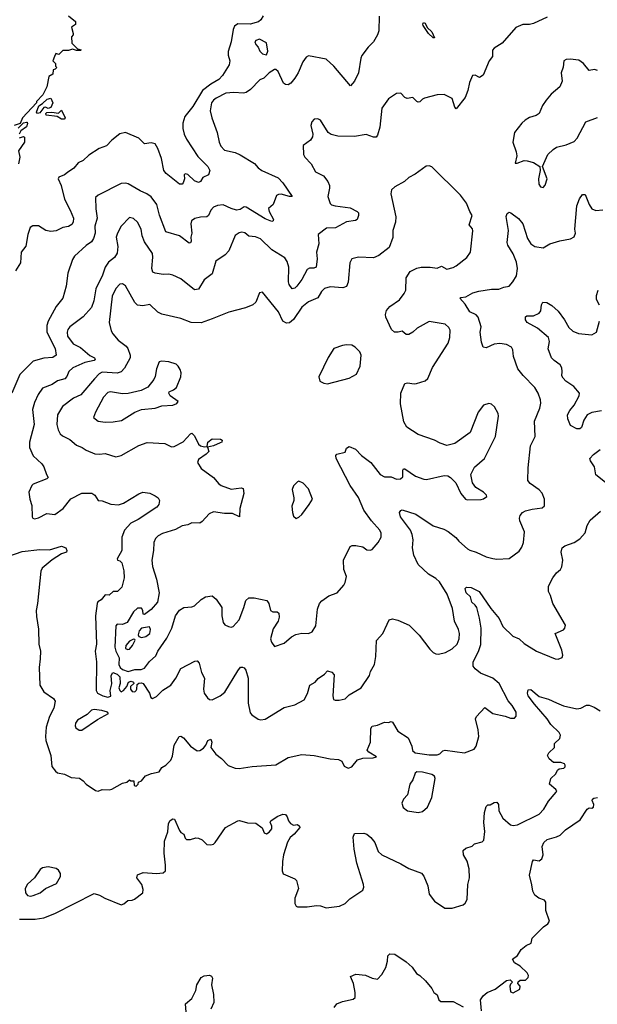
# Model space of a CAD drawing. Extents: x 2133489 to 2292442, y 756223 to 916462.
# Tile 251 of 256: x 2212206 to 2216465, y 852332 to 859587. Entities that reach past the tile are written whole.
import ezdxf

# ---------------------------------------------------------------- set-up
doc = ezdxf.new("R2010")
doc.units = 0

msp = doc.modelspace()

# ---------------------------------------------------------------- linework, layer by layer
at = {"layer": '0CON20XD'}
for points in [[(2214856.1, 859613.9), (2214852.9, 859505), (2214844.4, 859475.6), (2214815.5, 859424.5), (2214775.7, 859384.3), (2214727.7, 859322.3), (2214722, 859305), (2214704.4, 859195.6), (2214674, 859135), (2214645, 859100), (2214521.2, 859245), (2214465, 859296.2), (2214335, 859320), (2214318.3, 859311.7), (2214293, 859277), (2214260, 859195), (2214235, 859156.7), (2214205, 859120), (2214185, 859107.5), (2214165, 859110), (2214150.5, 859120.5), (2214110.8, 859205), (2214095, 859219.2), (2214085, 859219.2), (2214044.6, 859195.4), (2214005, 859156.7), (2213977.5, 859145), (2213907.8, 859072.2), (2213875, 859051.9), (2213855, 859045.6), (2213785, 859051.4), (2213725, 859045.6), (2213655, 859010), (2213634.4, 858995), (2213620.6, 858975), (2213610.6, 858915), (2213622.5, 858865), (2213662.5, 858755), (2213676.2, 858683.8), (2213688.6, 858655), (2213715, 858625.7), (2213795, 858608.1), (2213832.2, 858592.2), (2213937.5, 858527.5), (2213964.2, 858495), (2213992, 858475), (2214111.4, 858421.4), (2214145, 858385.8), (2214216, 858285), (2214195, 858283.5), (2214135, 858300.8), (2214115, 858300), (2214098.7, 858291.3), (2214075, 858226.7), (2214040.8, 858195), (2214044.2, 858175), (2214076.9, 858115), (2214075.5, 858104.5), (2214065, 858100), (2214015, 858118.9), (2213875, 858206.4), (2213862, 858208), (2213831.9, 858188.1), (2213805, 858184.1), (2213764.2, 858195), (2213705, 858223.5), (2213665, 858218.2), (2213635, 858206.2), (2213615, 858182.9), (2213597.5, 858145), (2213585, 858135.5), (2213538.3, 858131.7), (2213497.4, 858122.6), (2213472.7, 858105), (2213467.3, 858082.7), (2213475.5, 858014.5), (2213468.8, 857985), (2213471.2, 857955), (2213465.7, 857944.3), (2213455, 857940.8), (2213385, 857995.3), (2213284, 858025), (2213236.4, 858146.4), (2213216.5, 858225), (2213175, 858282), (2213144.4, 858304.4), (2213095, 858325.8), (2213005, 858378.6), (2212985, 858383.3), (2212955, 858380), (2212783.8, 858295), (2212765, 858276.2), (2212767.3, 858192.7), (2212777.8, 858125), (2212760.9, 858065), (2212762, 858015), (2212751.2, 857975), (2212735, 857949.4), (2212695, 857923.1), (2212610.8, 857845), (2212595, 857820), (2212560, 857720), (2212548.6, 857625), (2212522.9, 857535), (2212475, 857473.3), (2212416.5, 857365), (2212406.4, 857335), (2212406.5, 857285), (2212466.5, 857165), (2212475.7, 857114.3), (2212451.2, 857098.8), (2212385, 857092.2), (2212305, 857072.4), (2212207.6, 856972.4), (2212146.9, 856835)], [(2214001.8, 859615), (2213983.8, 859586.2), (2213967.5, 859572.5), (2213905, 859553.4), (2213815, 859556), (2213789.8, 859540.2), (2213779.2, 859515), (2213764.8, 859425), (2213743.1, 859353.1), (2213742.7, 859325), (2213756.5, 859285), (2213751.4, 859255), (2213700.7, 859175), (2213674.5, 859145.5), (2213615, 859111.7), (2213552.7, 859065), (2213482.3, 858947.7), (2213423.4, 858875), (2213409.1, 858825), (2213408.2, 858785), (2213417.6, 858745), (2213436.2, 858706.2), (2213520.1, 858580.1), (2213594, 858505), (2213606.7, 858475), (2213597.5, 858445), (2213555.7, 858424.3), (2213538.8, 858395), (2213525, 858388), (2213495, 858400), (2213445, 858446.2), (2213425, 858452.5), (2213417.5, 858445), (2213420, 858415), (2213411.2, 858385), (2213403.9, 858376.1), (2213385, 858376), (2213285, 858454.3), (2213267.8, 858475), (2213251.8, 858565), (2213225, 858638.8), (2213205, 858672), (2213175, 858680.8), (2213125, 858672.5), (2213085, 858713.8), (2212985, 858755.6), (2212945, 858747.5), (2212885, 858700.8), (2212845, 858658), (2212792.1, 858637.9), (2212715, 858590), (2212675, 858548.8), (2212636.4, 858533.6), (2212605, 858492.5), (2212557.6, 858462.4), (2212535.6, 858444.4), (2212495, 858426.2), (2212490, 858415), (2212512, 858365), (2212536.4, 858265), (2212578.9, 858185), (2212602.5, 858125), (2212600.8, 858095), (2212590.9, 858079.1), (2212566.5, 858063.5), (2212525, 858055.6), (2212475, 858030.6), (2212435, 858025.7), (2212398.8, 858035), (2212345, 858067.3), (2212301.7, 858068.3), (2212282.7, 858057.3), (2212266, 858005), (2212250.5, 857919.5), (2212216.2, 857875), (2212212.5, 857795), (2212175, 857736.2)], [(2216094.3, 859605.7), (2215995, 859558.8), (2215965, 859551.2), (2215915, 859552.5), (2215865, 859530), (2215763.3, 859415), (2215705, 859377.5), (2215693, 859363), (2215692.5, 859315), (2215667.5, 859285), (2215622.3, 859177.7), (2215595, 859162), (2215565, 859178.8), (2215544.2, 859175.8), (2215521.4, 859125), (2215509.1, 859065), (2215490, 859015), (2215425, 858931.2), (2215415, 858942.5), (2215395.4, 859005.4), (2215335, 859036), (2215285, 859032.5), (2215191.7, 859008.3), (2215175, 859001.2), (2215157, 858983), (2215145, 858980.8), (2215133.3, 858985), (2215105, 859013.8), (2215063.9, 859006.1), (2215045, 859014.2), (2215015, 859046), (2214985, 859044), (2214925, 859003.8), (2214875.7, 858935), (2214860.9, 858795), (2214844.6, 858735.4), (2214835, 858720.8), (2214815, 858720.5), (2214761.1, 858741.1), (2214675, 858726.9), (2214550.9, 858729.1), (2214502.3, 858742.3), (2214480.8, 858755), (2214425, 858846.7), (2214405, 858856.7), (2214376.4, 858853.6), (2214360, 858835), (2214352.3, 858807.7), (2214366.2, 858745), (2214363.8, 858725), (2214349.5, 858700.5), (2214295, 858660), (2214298.6, 858595), (2214309.2, 858575), (2214355.4, 858525.4), (2214387.1, 858467.1), (2214445.6, 858435.6), (2214478, 858395), (2214490, 858365), (2214490, 858345), (2214476.9, 858285), (2214494, 858234), (2214505, 858223.3), (2214532.5, 858215), (2214641.7, 858201.7), (2214695, 858174.2), (2214702.9, 858165), (2214703.5, 858145), (2214693.8, 858116.2), (2214683.1, 858106.9), (2214615, 858098.5), (2214535, 858054.6), (2214467.9, 858052.1), (2214406.2, 858005), (2214411.1, 857935), (2214395.5, 857874.5), (2214398.2, 857825), (2214392.5, 857765), (2214375, 857757.5), (2214343.9, 857756.1), (2214325, 857746.9), (2214285, 857674), (2214250, 857625), (2214235, 857608.8), (2214215, 857603.8), (2214192, 857635), (2214187.5, 857655), (2214190, 857765), (2214179.1, 857805), (2214161.7, 857831.7), (2214065, 857891.5), (2213981.9, 857971.9), (2213945, 857987.1), (2213895, 857991.9), (2213865, 858015.6), (2213845, 858022.5), (2213823.2, 858016.8), (2213795, 857996.2), (2213748, 857885), (2213721.1, 857855), (2213651.9, 857808.1), (2213626.2, 857715), (2213565, 857669.5), (2213525, 857602.2), (2213495, 857596.5), (2213395, 857678.5), (2213334.7, 857704.7), (2213305, 857712.7), (2213265, 857710.4), (2213205, 857718.5), (2213187.9, 857727.9), (2213180.4, 857755), (2213188.3, 857838.3), (2213184.5, 857864.5), (2213125, 857951.2), (2213107.9, 857995), (2213102.3, 858045), (2213075, 858094.3), (2213045, 858123.1), (2213015, 858130), (2212954.1, 858065.9), (2212926.2, 858015), (2212916.9, 857985), (2212929.3, 857915), (2212924.1, 857865.9), (2212905.3, 857834.7), (2212860.1, 857799.9), (2212836.2, 857765), (2212816.2, 857705), (2212768.2, 857605), (2212752.9, 857515), (2212735, 857465.8), (2212675, 857396.7), (2212575.6, 857325), (2212560.9, 857305), (2212555.4, 857285), (2212558.9, 857255), (2212599.3, 857199.3), (2212655, 857172.7), (2212724.2, 857114.2), (2212756.4, 857096.4), (2212762.2, 857085), (2212754, 857075), (2212685, 857061.8), (2212597.5, 857022.5), (2212568.2, 856995), (2212552.8, 856957.2), (2212538.2, 856941.8), (2212485, 856925.4), (2212445, 856900), (2212375, 856871.1), (2212342.9, 856825), (2212315, 856766.2), (2212301.5, 856715), (2212311.8, 856605), (2212278.5, 856475), (2212278.9, 856435), (2212304.6, 856374.6), (2212368.8, 856315), (2212385, 856292.5), (2212402.5, 856235), (2212416.7, 856215), (2212405, 856203.8), (2212305, 856166), (2212296, 856155), (2212273.3, 856105), (2212280, 856055), (2212295, 856007.5), (2212296.7, 855925), (2212302.5, 855915), (2212315, 855910), (2212345, 855916.7), (2212405, 855949.2), (2212465, 855942.2), (2212526.9, 855985), (2212583, 856057), (2212665, 856099.4), (2212738.3, 856098.3), (2212760, 856085), (2212784.1, 856044.1), (2212815, 856041.2), (2212877.3, 856017.3), (2212935, 856013.1), (2212972.5, 856025), (2213085, 856094.4), (2213115, 856106.9), (2213165, 856099.2), (2213205, 856079.2), (2213225.8, 856065), (2213235.8, 856044.2), (2213232.9, 856015), (2213217.1, 855995), (2213079.5, 855905), (2213025, 855878.2), (2212979.1, 855825), (2212959.2, 855775), (2212958.5, 855675), (2212924.5, 855615.5), (2212927.5, 855605), (2212945, 855599.4), (2212958.8, 855585), (2212974.4, 855525.6), (2212975.4, 855475.4), (2212960, 855405), (2212926.7, 855375), (2212895, 855373.3), (2212865, 855346), (2212835, 855350), (2212807.7, 855312.3), (2212782.3, 855297.7), (2212776.2, 855285), (2212766.1, 855195), (2212771.1, 854985), (2212763.1, 854935), (2212771.5, 854855), (2212770.5, 854645), (2212780, 854625), (2212820, 854605), (2212855, 854595.5), (2212877.8, 854602.2), (2212872.7, 854645), (2212885.6, 854694.4), (2212881.1, 854755), (2212893.2, 854776.8), (2212923.6, 854765), (2212943.5, 854745), (2212945.7, 854695), (2212936.7, 854665), (2212944, 854644), (2212955, 854635.7), (2212972.5, 854645), (2212997.1, 854672.9), (2213008.8, 854705), (2213027.3, 854712.7), (2213045.5, 854705.5), (2213047.5, 854695), (2213023.3, 854675), (2213024, 854655), (2213035, 854638), (2213055, 854635.8), (2213065, 854644.2), (2213070.6, 854655), (2213071.2, 854688.8), (2213085, 854698.8), (2213105, 854701.2), (2213115.7, 854695.7), (2213162, 854625), (2213172.5, 854592.5), (2213185, 854586.7), (2213215, 854601.4), (2213261.7, 854648.3), (2213320, 854685), (2213356.4, 854735), (2213395, 854805.7), (2213498.3, 854861.7), (2213515, 854862), (2213528.6, 854845), (2213546.2, 854776.2), (2213567.8, 854735), (2213561.1, 854655), (2213565.7, 854625), (2213589.7, 854589.7), (2213605, 854578.8), (2213625, 854576), (2213685, 854604.4), (2213718.3, 854631.7), (2213815, 854790), (2213835, 854815.8), (2213847.7, 854817.7), (2213861.2, 854811.2), (2213872.5, 854795), (2213891.4, 854735), (2213890.5, 854550.5), (2213905, 854480), (2213917.5, 854465), (2213965, 854432.5), (2213985, 854427.5), (2214015, 854433.8), (2214155, 854518.8), (2214235, 854540), (2214303.3, 854575), (2214327.6, 854622.4), (2214344.4, 854685), (2214383.3, 854706.7), (2214406.5, 854733.5), (2214454, 854765), (2214475, 854790), (2214508.6, 854778.6), (2214525, 854760), (2214514.2, 854604.2), (2214519.5, 854579.5), (2214532.7, 854572.7), (2214562.7, 854572.7), (2214605, 854584), (2214635, 854612), (2214723.3, 854665), (2214784.2, 854755), (2214793.1, 854785), (2214822.9, 854837.1), (2214832.5, 854895), (2214836.1, 855013.9), (2214883.8, 855065), (2214915.6, 855134.4)], [(2212566.7, 859615), (2212616.7, 859575), (2212617, 859553), (2212588.3, 859531.7), (2212600, 859485), (2212600, 859475), (2212588.3, 859461.7), (2212590, 859415), (2212631.7, 859371.7), (2212660, 859365), (2212655, 859360), (2212625, 859360), (2212595, 859370), (2212565, 859360), (2212525, 859360), (2212495, 859330), (2212471.7, 859338.3), (2212462.5, 859315)], [(2215265, 859452.5), (2215255, 859453.8), (2215220, 859485), (2215180, 859545), (2215177.5, 859555), (2215183.8, 859566.2), (2215195, 859562.5), (2215210, 859530), (2215245, 859496.7), (2215265, 859452.5)], [(2214025, 859327.5), (2214035.7, 859355), (2214025, 859416.7), (2213975, 859443.8), (2213947.5, 859435), (2213940, 859425), (2213946.7, 859405), (2213963.3, 859385), (2213976.7, 859355), (2213995, 859336.7), (2214025, 859327.5)], [(2212462.5, 859315), (2212450, 859285), (2212470, 859265), (2212470, 859245), (2212480, 859235), (2212468.3, 859221.7), (2212451.7, 859218.3), (2212450, 859185), (2212421.7, 859168.3), (2212406.4, 859093.6), (2212376.1, 859033.9), (2212330, 858985), (2212330, 858975), (2212227.5, 858865), (2212208.3, 858821.7), (2212165, 858807.5)], [(2216465, 859213.3), (2216445, 859221.2), (2216405, 859213.3), (2216362, 859265), (2216329.1, 859289.1), (2216265, 859297.1), (2216235, 859293.8), (2216217.5, 859285), (2216213, 859237), (2216198.8, 859195), (2216206.2, 859135), (2216187.3, 859092.7), (2216125, 859038), (2216088.8, 858995), (2216061.2, 858955), (2216035, 858896.7), (2216015, 858881.2), (2215965, 858866), (2215933.2, 858846.8), (2215908.8, 858825), (2215853.3, 858755), (2215841.2, 858685), (2215867.5, 858612.5), (2215871.2, 858585), (2215860, 858530), (2215875, 858530), (2215925, 858548.8), (2215948.3, 858548.3), (2215993.9, 858533.9), (2216040, 858505), (2216042.5, 858475), (2216032, 858415), (2216034.3, 858375), (2216045, 858356.7), (2216065, 858351.2), (2216081.2, 858368.8), (2216095.8, 858415), (2216060, 858505), (2216100.8, 858595), (2216138.7, 858631.3), (2216165, 858647.5), (2216235, 858664), (2216295, 858690), (2216315.5, 858714.5), (2216380, 858835), (2216465, 858866.7)], [(2212337, 858897), (2212330, 858905), (2212346.4, 858953.6), (2212375, 858970), (2212407.7, 859002.3), (2212435, 859010), (2212450, 858975), (2212435, 858940), (2212415, 858932.5), (2212395, 858942.5), (2212385, 858940), (2212355, 858901.2), (2212337, 858897)], [(2212535, 858853.3), (2212514.1, 858854.1), (2212483.3, 858873.3), (2212400, 858885), (2212397.5, 858895), (2212405, 858902.5), (2212444, 858906), (2212491.7, 858898.3), (2212515, 858920), (2212540, 858865), (2212535, 858853.3)], [(2212195, 858787.5), (2212233, 858827), (2212255, 858833.3), (2212261.7, 858831.7), (2212263.3, 858823.3), (2212255, 858796.7), (2212215, 858767.5), (2212201.2, 858745)], [(2212205, 858717.5), (2212235, 858727.5), (2212240.7, 858720.7), (2212242, 858685), (2212198.3, 858621.7), (2212206.2, 858575), (2212197.5, 858525)], [(2213005, 854784.3), (2213055, 854799), (2213101.7, 854798.3), (2213125, 854808.8), (2213162.7, 854857.3), (2213209.9, 854900.1), (2213223.8, 854935), (2213290.6, 855029.4), (2213326.5, 855105), (2213355.5, 855195), (2213385, 855236.9), (2213415, 855257.1), (2213475, 855260.8), (2213495, 855269.2), (2213545, 855316.2), (2213575.6, 855334.4), (2213625, 855342), (2213655, 855318.8), (2213697.5, 855255), (2213696, 855195), (2213706.2, 855145), (2213719.5, 855129.5), (2213746.1, 855116.1), (2213765, 855111.2), (2213780, 855115), (2213825, 855166), (2213859.4, 855255), (2213872.7, 855307.3), (2213895, 855328), (2213935, 855328), (2214027.9, 855307.9), (2214042, 855285), (2214055.8, 855235), (2214073.6, 855223.6), (2214105, 855224.2), (2214117.1, 855215), (2214120, 855185), (2214110.8, 855155), (2214075, 855100), (2214054.3, 855025), (2214061.7, 855001.7), (2214085, 854970), (2214157, 854993), (2214209.5, 855040.5), (2214242.3, 855057.7), (2214285, 855066), (2214335, 855063.8), (2214362.3, 855077.7), (2214388.3, 855121.7), (2214402.9, 855245), (2214416.2, 855285), (2214434.2, 855305.8), (2214485, 855341.2), (2214547.5, 855365), (2214595, 855420), (2214605, 855440), (2214616, 855485), (2214597, 855537), (2214592.5, 855605), (2214642.5, 855705), (2214657, 855713), (2214685, 855713.3), (2214735, 855703.3), (2214765, 855680), (2214790.7, 855679.3), (2214805.9, 855684.1), (2214850, 855735), (2214872, 855775), (2214872, 855805), (2214862.5, 855825), (2214800.8, 855895), (2214743.3, 855973.3), (2214703.6, 856066.4), (2214642.9, 856155), (2214539.2, 856355), (2214538, 856375), (2214543.8, 856385), (2214605, 856401.2), (2214615, 856430), (2214635, 856442), (2214681.7, 856421.7), (2214725, 856376.2), (2214794.4, 856324.4), (2214865, 856236), (2214895, 856218.8), (2214945, 856218.8), (2214985, 856202), (2215012.5, 856205), (2215030.8, 856219.2), (2215030.9, 856269.1), (2215035, 856277.1), (2215045, 856278.5), (2215125, 856223.2), (2215185, 856200.8), (2215205, 856200), (2215335, 856230), (2215363.6, 856226.4), (2215383.3, 856215), (2215422.5, 856175), (2215458.8, 856095), (2215494.1, 856054.1), (2215505, 856050), (2215607.7, 856052.3), (2215625, 856056.7), (2215650, 856075), (2215647.5, 856085), (2215626.7, 856105), (2215570.3, 856140.3), (2215544.1, 856174.1), (2215533.3, 856235), (2215560.5, 856289.5), (2215633.8, 856355), (2215714.2, 856515), (2215736.9, 856665), (2215732.9, 856685), (2215707.5, 856735), (2215685, 856754), (2215665, 856760), (2215625, 856746.2), (2215585.5, 856694.5), (2215526.7, 856545), (2215415, 856463.8), (2215355, 856450), (2215305, 856466), (2215265, 856489.2), (2215145, 856530), (2215060, 856585), (2215039.2, 856625), (2215013.6, 856756.4), (2215016.2, 856835), (2215045, 856906), (2215065, 856912.5), (2215115, 856904.3), (2215132.7, 856907.3), (2215195, 856926.2), (2215215, 856943.3), (2215250, 857025), (2215365.8, 857205), (2215378.1, 857245), (2215379.7, 857299.7), (2215370.5, 857320.5), (2215342.5, 857345), (2215225, 857362.5), (2215136.7, 857315), (2215103.8, 857285), (2215075, 857268.8), (2215055, 857267.5), (2215025, 857292.5), (2214996.1, 857283.9), (2214970, 857285), (2214946.7, 857305), (2214906, 857395), (2214902, 857415), (2214910, 857445), (2214935, 857473.8), (2215006.6, 857523.4), (2215041.2, 857568.8), (2215052, 857595), (2215056, 857685), (2215085, 857731.2), (2215135, 857756.2), (2215165, 857763.8), (2215233.6, 857763.6), (2215285, 857756.2), (2215315, 857770), (2215355, 857748.6), (2215402.3, 857762.3), (2215425, 857772.5), (2215502, 857835), (2215529.2, 857875), (2215547.9, 858032.1), (2215545, 858046.2), (2215521.2, 858075), (2215543.3, 858145), (2215524, 858175), (2215500.8, 858235), (2215455.7, 858295), (2215245, 858502.5), (2215225, 858511.2), (2215203, 858507), (2215120.7, 858449.3), (2215074.6, 858425.4), (2215044.3, 858395.7), (2214972.5, 858355), (2214946.4, 858333.6), (2214941.2, 858305), (2214978.2, 858135), (2214976.4, 858095), (2214956.9, 858035), (2214957.7, 857982.3), (2214930.3, 857909.7), (2214855, 857850), (2214815, 857832.9), (2214705, 857836.9), (2214655, 857826.2), (2214639.2, 857795), (2214627.7, 857652.3), (2214615, 857622.5), (2214588.3, 857611.7), (2214495, 857620), (2214452.2, 857607.8), (2214431.4, 857585), (2214403.1, 857536.9), (2214335, 857509.2), (2214285, 857468.9), (2214225, 857379.2), (2214195, 857352.7), (2214172.2, 857352.2), (2214146.6, 857366.6), (2214115, 857435.6), (2213995, 857580), (2213974.2, 857575.8), (2213947.7, 857505), (2213925, 857486.7), (2213870, 857465), (2213746.9, 857433.1), (2213626.2, 857383.8), (2213545, 857354.2), (2213470, 857355), (2213393.6, 857386.4), (2213255, 857416.7), (2213225, 857433.3), (2213165, 857489.4), (2213115, 857478.9), (2213075, 857483.1), (2213055, 857504.2), (2212985, 857626), (2212965, 857640), (2212945, 857638.1), (2212915, 857607.5), (2212888.8, 857551.2), (2212866, 857355), (2212881.2, 857295), (2212892.7, 857272.7), (2212931.9, 857225), (2212991.5, 857181.5), (2213004.4, 857165), (2213021.1, 857115), (2213020, 857095), (2212979.7, 857020.3), (2212955, 856992.5), (2212925, 856983.8), (2212815, 856990), (2212791, 856979), (2212758.2, 856941.8), (2212656, 856824), (2212601.9, 856798.1), (2212522.2, 856737.8), (2212485.6, 856675), (2212480.6, 856605), (2212489.4, 856565), (2212504.2, 856535), (2212520.6, 856520.6), (2212574.6, 856494.6), (2212625, 856453.3), (2212666.2, 856435), (2212695, 856414.3), (2212759.5, 856389.5), (2212795, 856385.8), (2212835, 856391.4), (2212915, 856366.2), (2212955, 856376), (2213085, 856450), (2213145, 856471.1), (2213275, 856465.6), (2213325, 856440.6), (2213345, 856441.4), (2213412.2, 856477.8), (2213465, 856536.2), (2213475, 856540), (2213495, 856520), (2213525, 856458.8), (2213538.6, 856448.6), (2213568.8, 856441.2), (2213588.3, 856441.7), (2213594.2, 856475), (2213625, 856500), (2213686.1, 856496.1), (2213698.3, 856488.3), (2213696.2, 856475), (2213685, 856468.8), (2213635, 856448), (2213591.7, 856438.3), (2213600, 856405), (2213581.2, 856385), (2213525, 856346), (2213518, 856325), (2213545, 856281.2), (2213635, 856212.9), (2213675, 856166.9), (2213692.5, 856155), (2213765, 856127.5), (2213837.7, 856137.7), (2213853.8, 856133.8), (2213858.6, 856095), (2213830, 855985), (2213827.5, 855925), (2213775, 855948.6), (2213715, 855947.9), (2213635, 855962.2), (2213602.6, 855947.4), (2213551.1, 855888.9), (2213535, 855878.6), (2213475, 855880.5), (2213444.8, 855865.2), (2213402.7, 855857.3), (2213355, 855831.5), (2213257.8, 855802.2), (2213228, 855785), (2213206.2, 855765), (2213194.4, 855735.6), (2213192.5, 855675), (2213180.5, 855605), (2213185, 855557.5), (2213214.2, 855465), (2213233.1, 855365), (2213222.3, 855295), (2213175, 855240.5), (2213125, 855205.4), (2213116.9, 855206.9), (2213113.5, 855235), (2213105, 855250.7), (2213075, 855250.8), (2213045, 855223.5), (2212998.6, 855145), (2212965, 855130.4), (2212925, 855133.8), (2212915, 855120), (2212906.5, 854965), (2212913.7, 854935), (2212939.3, 854885), (2212937.1, 854835), (2212946.8, 854815), (2212965, 854798.6), (2213005, 854784.3)], [(2214915.6, 855134.4), (2214931.2, 855165), (2214955, 855172), (2214993.9, 855163.9), (2215076.7, 855125), (2215151.7, 855051.7), (2215229.1, 854949.1), (2215255, 854923.8), (2215275, 854914), (2215295, 854912), (2215345.6, 854924.4), (2215395, 854950.6), (2215431.9, 854985), (2215446.7, 855025), (2215448.1, 855065), (2215441.9, 855095), (2215412.5, 855155), (2215397.6, 855247.6), (2215357.5, 855355), (2215301.8, 855445), (2215275, 855469.6), (2215221.2, 855501.2), (2215144, 855574), (2215112.8, 855642.8), (2215101.8, 855695), (2215106.9, 855755), (2215100.6, 855795), (2215087.3, 855825), (2215014.6, 855925), (2215005.8, 855955), (2215015, 855971.8), (2215025, 855976), (2215126.7, 855945), (2215255, 855856.9), (2215333.2, 855833.2), (2215365, 855815.8), (2215422.5, 855772.5), (2215445, 855744.3), (2215507.7, 855687.7), (2215525, 855678.8), (2215572.5, 855665), (2215645, 855628.8), (2215695, 855616.7), (2215725, 855611.2), (2215815, 855616.2), (2215888.6, 855671.4), (2215908.5, 855701.5), (2215919.4, 855735), (2215927.1, 855812.9), (2215894.2, 855895.8), (2215890.6, 855915), (2215895.7, 855935), (2215912.5, 855955), (2215935, 855967.5), (2215985, 855981.8), (2216058.3, 855991.7), (2216076, 856005), (2216076, 856055), (2216057.6, 856097.6), (2216035, 856122), (2215969.8, 856169.8), (2215952.7, 856192.7), (2215954.3, 856285), (2215973.2, 856446.8), (2216007.5, 856515), (2216000.7, 856629.3), (2216042.2, 856725), (2216048.2, 856761.8), (2216045, 856786.7), (2216028.5, 856835), (2216005, 856877.5), (2215918.1, 856965), (2215880, 857015), (2215846, 857105), (2215842.5, 857155), (2215832, 857175), (2215795, 857193.5), (2215745, 857201.8), (2215703.2, 857196.8), (2215645, 857170), (2215623.3, 857175), (2215610.7, 857210.7), (2215600, 857285), (2215607.5, 857325), (2215585.8, 857395), (2215572.6, 857412.6), (2215525, 857434.3), (2215490.8, 857490.8), (2215451.2, 857535), (2215458.8, 857541.2), (2215495, 857544.2), (2215548, 857575), (2215592.4, 857587.6), (2215685, 857602.7), (2215738.3, 857601.7), (2215775, 857617.1), (2215815, 857624), (2215841.9, 857655), (2215868.8, 857701.2), (2215876.7, 857755), (2215870.1, 857800.1), (2215845, 857861.4), (2215804.4, 857925), (2215800, 857945), (2215808.9, 858035), (2215792.3, 858137.7), (2215800.5, 858159.5), (2215815, 858168.8), (2215827.5, 858165), (2215883.2, 858123.2), (2215915, 858083.8), (2215949.1, 857975), (2215975, 857935.6), (2216005, 857916.7), (2216065, 857905.6), (2216115, 857935.7), (2216188.3, 857958.3), (2216266.4, 857973.6), (2216293, 857987), (2216303.3, 858015), (2216300, 858045), (2216314, 858216), (2216332.7, 858267.3), (2216355, 858300), (2216375, 858300), (2216405.4, 858225.4), (2216425, 858192.9), (2216455, 858182.2), (2216505.6, 858185.6)], [(2216480.5, 857485), (2216458.6, 857525), (2216458.1, 857555), (2216471.5, 857595)], [(2216495, 856706.5), (2216425, 856693.3), (2216390, 856675), (2216364.4, 856635.6), (2216348.3, 856581.7), (2216335, 856572.5), (2216315, 856573.8), (2216266.2, 856596.2), (2216247.2, 856647.2), (2216245.5, 856675), (2216262.3, 856707.7), (2216295, 856746.7), (2216330.8, 856815), (2216333.8, 856835), (2216291.2, 856885), (2216233.2, 856923.2), (2216212.5, 856945), (2216203.9, 856963.9), (2216206, 856995), (2216202.7, 857022.7), (2216192, 857045), (2216145.5, 857075.5), (2216128, 857095), (2216102.5, 857162.5), (2216112.5, 857215), (2216105, 857246.2), (2216025, 857314.4), (2215948.6, 857355), (2215935.7, 857375), (2215935, 857397.5), (2215945, 857406), (2215995, 857406), (2216036.7, 857425), (2216048.3, 857441.7), (2216054.4, 857485.6), (2216064.2, 857505.8), (2216092.3, 857502.3), (2216130.5, 857480.5), (2216175, 857440.8), (2216223.5, 857375), (2216255, 857319.2), (2216285, 857291.4), (2216325, 857274.4), (2216425, 857265.7), (2216458, 857285), (2216481.4, 857365)], [(2214475, 856904.4), (2214635, 856945.8), (2214689.2, 856975), (2214716.5, 857033.5), (2214724, 857115), (2214715, 857140), (2214680, 857175), (2214655, 857188), (2214615, 857192), (2214585, 857187.5), (2214523.3, 857165), (2214480.7, 857099.3), (2214412.5, 856955), (2214420, 856925), (2214447.9, 856907.9), (2214475, 856904.4)], [(2212835, 856621.5), (2212895, 856624.6), (2212955.9, 856634.1), (2213055.5, 856694.5), (2213105, 856714.2), (2213204.1, 856724.1), (2213255, 856741.9), (2213335, 856747.1), (2213365, 856760), (2213373.8, 856775), (2213315.6, 856815), (2213305.6, 856835), (2213309.2, 856845), (2213341, 856859), (2213362.1, 856877.9), (2213394.7, 856955), (2213397.3, 856985), (2213390.2, 857010.2), (2213375.3, 857035.3), (2213359.1, 857049.1), (2213305, 857065.4), (2213255, 857070.8), (2213235, 857066.2), (2213213.6, 857015), (2213205, 856957.5), (2213195.6, 856935), (2213150.3, 856879.7), (2213102.5, 856855), (2213005, 856832.5), (2212965, 856831.1), (2212875, 856845.4), (2212855, 856840), (2212823.4, 856806.6), (2212764.7, 856695.3), (2212751.2, 856655), (2212785, 856628.6), (2212835, 856621.5)], [(2216548.7, 856158.7), (2216453.5, 856233.5), (2216445, 856292.5), (2216415.8, 856335.8), (2216410, 856355), (2216435.5, 856384.5), (2216485, 856421.4)], [(2214245, 855912.5), (2214265, 855922.5), (2214285, 855942.5), (2214341.2, 856015), (2214363.8, 856055), (2214335, 856130), (2214295, 856173.3), (2214265, 856186.2), (2214255, 856183.3), (2214225, 856153.3), (2214214.2, 856125), (2214226.7, 856065), (2214226.7, 856045), (2214213.6, 856003.6), (2214217.5, 855955), (2214225, 855930), (2214245, 855912.5)], [(2212125, 855635.4), (2212225, 855670), (2212355, 855682.7), (2212425, 855681.5), (2212515, 855708), (2212545, 855696.2), (2212554.3, 855675), (2212552, 855665), (2212515, 855652.2), (2212445, 855606.4), (2212370.8, 855545), (2212360.8, 855525), (2212337.5, 855285), (2212327.4, 855235), (2212328.7, 855188.7), (2212345.7, 855095.7), (2212347.5, 854985), (2212360, 854935), (2212357.3, 854877.3), (2212350.6, 854815), (2212354, 854685), (2212384.2, 854635), (2212454, 854585), (2212466.7, 854565), (2212458, 854515), (2212425, 854452.5), (2212400, 854375), (2212395.6, 854305), (2212399.4, 854275), (2212435.7, 854165), (2212443.8, 854085), (2212469.5, 854049.5), (2212485, 854038.8), (2212537.3, 854027.3), (2212585, 854003.8), (2212647.7, 853997.7), (2212675, 853980), (2212695, 853953.8), (2212765, 853906.7), (2212785, 853903.8), (2212815, 853916.2), (2212866.1, 853913.9), (2212885, 853917.5), (2212965, 853962.5), (2212995, 853970), (2213015, 853987.5), (2213025, 853980), (2213048.3, 853978.3), (2213050, 853945), (2213065, 853940), (2213080, 853955), (2213081.7, 853968.3), (2213105, 853980), (2213132.5, 854015), (2213176.8, 854033.2), (2213233.8, 854046.2), (2213255, 854076.7), (2213283.3, 854095), (2213319.1, 854130.9), (2213331.7, 854161.7), (2213345, 854242.5), (2213381.2, 854305), (2213395, 854308.1), (2213413.8, 854295), (2213465.8, 854235), (2213515, 854200.6), (2213535, 854202.9), (2213560.3, 854219.7), (2213578.3, 854241.7), (2213593.1, 854275), (2213615.3, 854285.3), (2213623.1, 854265), (2213616, 854225), (2213652, 854175), (2213695, 854144.2), (2213742.4, 854092.4), (2213795, 854072.5), (2213825, 854070.9), (2213920, 854085), (2214095, 854097.1), (2214185, 854150), (2214286.9, 854173.1), (2214376.6, 854166.6), (2214495, 854140), (2214557, 854137), (2214580, 854125), (2214598.3, 854088.3), (2214627, 854073), (2214655, 854083.3), (2214695.5, 854134.5), (2214735, 854146.5), (2214812.3, 854147.7), (2214837.5, 854155), (2214779.7, 854189.7), (2214768.8, 854205), (2214792.9, 854265), (2214795.8, 854364.2), (2214805, 854381.2), (2214845, 854390), (2214895, 854411.2), (2214925, 854410), (2214945, 854416.7), (2214955, 854412.5), (2214993.8, 854345), (2215070, 854295), (2215097.5, 854235), (2215103.2, 854203.2), (2215121.2, 854185), (2215225, 854171.8), (2215285, 854171.1), (2215302.9, 854177.1), (2215325, 854201.2), (2215344.1, 854205.9), (2215485, 854186.2), (2215557, 854213), (2215571.2, 854235), (2215591.2, 854305), (2215585.9, 854354.1), (2215565.6, 854435), (2215575, 854454), (2215635, 854520), (2215695.5, 854475.5), (2215785, 854454.4), (2215825, 854440), (2215855, 854440.8), (2215867.5, 854455), (2215865.6, 854485), (2215838.1, 854535), (2215808.1, 854568.1), (2215740.7, 854695), (2215695, 854734.4), (2215602.7, 854772.7), (2215564.3, 854804.3), (2215550, 854825), (2215549.2, 854855), (2215589.2, 854930.8), (2215605.7, 854984.3), (2215607.5, 855105), (2215596.4, 855176.4), (2215575.4, 855255), (2215565, 855274), (2215538.8, 855295), (2215528.6, 855335), (2215497.8, 855365), (2215490.8, 855395), (2215500, 855405), (2215535, 855402.9), (2215594.5, 855375), (2215679.1, 855249.1), (2215740.6, 855175), (2215769.4, 855115), (2215841.2, 855045), (2215887.5, 855025), (2215925, 854991.2), (2216017.5, 854935), (2216155, 854878), (2216175, 854876), (2216205, 854887.5), (2216210, 854905), (2216202.2, 854942.2), (2216154, 855065), (2216215, 855092), (2216226.3, 855103.7), (2216230.5, 855125), (2216135.7, 855285), (2216120, 855345), (2216104.5, 855375), (2216105, 855412.5), (2216136.2, 855475), (2216165, 855512), (2216194, 855535), (2216204.2, 855555), (2216210, 855605), (2216199.2, 855665), (2216206.2, 855695), (2216225, 855710), (2216295, 855735.7), (2216337, 855763), (2216375, 855806.7), (2216389.1, 855860.9), (2216411.1, 855898.9), (2216488.6, 855965)], [(2213105, 855036.2), (2213135, 855042.5), (2213165.6, 855065), (2213170, 855095), (2213163.8, 855113.8), (2213103.3, 855105), (2213085.8, 855085), (2213080, 855055), (2213083.3, 855043.3), (2213105, 855036.2)], [(2213003.6, 854946.4), (2213015, 854950), (2213038.8, 854975), (2213057.5, 855015), (2213055, 855020), (2213045, 855022.5), (2213015, 855008.8), (2212988, 854975), (2212986.2, 854955), (2213003.6, 854946.4)], [(2213117.5, 853177.5), (2213106.2, 853215), (2213070, 853265), (2213074.1, 853285.9), (2213116.4, 853303.6), (2213215, 853295.6), (2213265, 853302), (2213281.2, 853315), (2213282.1, 853357.9), (2213271.1, 853445), (2213274.5, 853535), (2213297.4, 853602.6), (2213302.3, 853665), (2213315, 853685.7), (2213335, 853700), (2213347.5, 853697.5), (2213385, 853612.5), (2213395, 853597.5), (2213416.7, 853585), (2213426.4, 853556.4), (2213436.4, 853546.4), (2213465, 853546.7), (2213505, 853560), (2213525, 853556.7), (2213552.5, 853545), (2213585, 853510), (2213615, 853506.7), (2213635, 853513.3), (2213646.7, 853525), (2213724.1, 853635.9), (2213815, 853683.8), (2213825.9, 853685.9), (2213885, 853670), (2213947.7, 853667.7), (2213993, 853633), (2214007.5, 853595), (2214025, 853587.5), (2214045, 853600), (2214063.8, 853625), (2214065.8, 853645), (2214053.8, 853675), (2214057.5, 853685), (2214105, 853716.2), (2214145, 853733.8), (2214165, 853730), (2214177, 853713), (2214187.5, 853685), (2214203.6, 853663.6), (2214225, 853652.5), (2214255, 853657.5), (2214270, 853645), (2214272.5, 853635), (2214230, 853585), (2214199.7, 853560.3), (2214181.7, 853528.3), (2214150.6, 853435), (2214143.1, 853385), (2214141.4, 853315), (2214149.2, 853295), (2214235, 853257.5), (2214246, 853245), (2214262, 853185), (2214234, 853115), (2214233.9, 853076.1), (2214243.3, 853055), (2214255, 853050), (2214325, 853050), (2214395, 853060.8), (2214425, 853058), (2214465, 853042.5), (2214565, 853056.2), (2214605.8, 853074.2), (2214641.2, 853108.8), (2214735, 853173.3), (2214742.5, 853195), (2214741.1, 853215), (2214692.4, 853372.4), (2214671.9, 853475), (2214665.8, 853564.2), (2214675, 853590), (2214742.5, 853592.5), (2214765, 853586.7), (2214795, 853562.5), (2214823.3, 853525), (2214849.5, 853459.5), (2214875, 853433.8), (2215016.9, 853366.9), (2215075, 853332.9), (2215167.7, 853297.7), (2215185, 853277.5), (2215215.8, 853205), (2215226.2, 853145), (2215265, 853091.2), (2215341.3, 853041.3), (2215395, 853040), (2215474.6, 853065.4), (2215491.5, 853078.5), (2215505.6, 853105), (2215509.4, 853215), (2215521.9, 853265), (2215520.5, 853330.5), (2215505.9, 853385.9), (2215478.8, 853435), (2215476.7, 853465), (2215495, 853483.3), (2215541.7, 853498.3), (2215560, 853515), (2215615, 853530), (2215628.3, 853541.7), (2215635.6, 853605), (2215627.7, 853672.3), (2215634, 853746), (2215645, 853790), (2215658.3, 853801.7), (2215675, 853802.5), (2215705, 853820), (2215725, 853822.5), (2215735.8, 853805), (2215737.9, 853757.9), (2215767.5, 853705), (2215825, 853655.7), (2215845, 853649.4), (2215876.7, 853655), (2216035.9, 853734.1), (2216070, 853770), (2216105, 853828.8), (2216162, 853895), (2216165.8, 853905), (2216160, 853915), (2216113.3, 853955), (2216122.5, 853995), (2216159.3, 854030.7), (2216171.7, 854058.3), (2216183, 854067), (2216218.3, 854071.7), (2216227.7, 854082.3), (2216228.8, 854095), (2216222.5, 854105), (2216197, 854113), (2216143, 854113), (2216110.5, 854140.5), (2216096.7, 854165), (2216108, 854185), (2216148.8, 854225), (2216148, 854255), (2216187.9, 854292.1), (2216193.5, 854315), (2216182.7, 854335), (2216122.9, 854392.9), (2216095, 854435.6), (2216001.9, 854545), (2215955.6, 854605), (2215948.9, 854625), (2215955, 854650), (2215975, 854650.8), (2216035, 854600), (2216105, 854580.9), (2216163.4, 854553.4), (2216215, 854532.7), (2216315, 854510), (2216342.5, 854515), (2216385, 854536), (2216405, 854536), (2216442.7, 854522.7), (2216485.9, 854495.9)], [(2212665, 854353.3), (2212780, 854430), (2212861.2, 854475), (2212853.8, 854485), (2212812.7, 854497.3), (2212755, 854504.2), (2212735, 854500), (2212702.5, 854467.5), (2212632.5, 854425), (2212616.2, 854405), (2212613.8, 854385), (2212620.5, 854370.5), (2212645, 854353.3), (2212665, 854353.3)], [(2215145, 853746.2), (2215175, 853754), (2215212, 853785), (2215245.7, 853855), (2215270, 853995), (2215263.4, 854013.4), (2215244.6, 854024.6), (2215175, 854042.9), (2215134.6, 854045.4), (2215122, 854035), (2215104.2, 853985.8), (2215082, 853955), (2215064.4, 853875), (2215035, 853843.8), (2215022.5, 853815), (2215032.7, 853782.7), (2215065, 853758.8), (2215145, 853746.2)], [(2215981.6, 853211.6), (2215965.4, 853285), (2215986.1, 853383.9), (2215995, 853396.2), (2216035, 853390.6), (2216055.6, 853405), (2216065.5, 853435), (2216059, 853495), (2216070.3, 853525), (2216095, 853546.9), (2216165, 853566.1), (2216190.8, 853579.2), (2216231.4, 853618.6), (2216337.4, 853692.6), (2216390.3, 853769.7), (2216405, 853780), (2216425, 853778.8), (2216436.2, 853785), (2216438, 853805), (2216426.2, 853835), (2216428.8, 853845), (2216438.9, 853851.1), (2216465, 853856.3)], [(2212285, 853130), (2212305, 853134.6), (2212356.6, 853153.4), (2212395, 853186.9), (2212478.3, 853221.7), (2212507.1, 853275), (2212505.7, 853295.7), (2212491.2, 853321.2), (2212475, 853332), (2212415, 853345.7), (2212375, 853339.2), (2212356.2, 853325), (2212315.5, 853264.5), (2212263.4, 853216.6), (2212246.7, 853185), (2212248.1, 853155), (2212264.3, 853135), (2212285, 853130)], [(2212205, 852960), (2212319.4, 852960.6), (2212385, 852969.5), (2212465, 853000.8), (2212755, 853148), (2212795, 853136), (2212832.5, 853115), (2212955, 853065.8), (2212975, 853073.8), (2213003.2, 853096.8), (2213035, 853099.2), (2213053, 853107), (2213113.8, 853155), (2213117.5, 853177.5)], [(2215610, 852285), (2215602.5, 852365), (2215622.5, 852395), (2215651.7, 852418.3), (2215712.5, 852445), (2215795, 852507.5), (2215821.7, 852511.7), (2215840, 852495), (2215825, 852480), (2215820, 852465), (2215825, 852423.8), (2215845, 852418), (2215893.3, 852445), (2215896.4, 852466.4), (2215880, 852485), (2215881.7, 852498.3), (2215895, 852510), (2215935, 852510), (2215955, 852530), (2215957.5, 852545), (2215947.5, 852565), (2215895, 852613.3), (2215855, 852638.8), (2215840, 852665), (2215877, 852693), (2215903.6, 852736.4), (2215940, 852765), (2215978.3, 852781.7), (2215985, 852820), (2216067.3, 852902.7), (2216100, 852925), (2216111.5, 852945), (2216084.1, 853024.1), (2216085, 853086), (2216075, 853098.8), (2216033.9, 853113.9), (2216005, 853137.5), (2215990.3, 853165), (2215981.6, 853211.6)], [(2214525, 852310), (2214545, 852336), (2214585, 852354), (2214665, 852371.2), (2214678.3, 852381.7), (2214678.8, 852418.8), (2214667.1, 852485), (2214645, 852536.7), (2214685, 852553.3), (2214755, 852548), (2214804.3, 852524.3), (2214845, 852518.8), (2214875, 852552.5), (2214905.9, 852604.1), (2214918.6, 852651.4), (2214920.5, 852689.5), (2214935, 852704.5), (2214970.7, 852700.7), (2215055.7, 852645), (2215098.6, 852605), (2215130.5, 852560.5), (2215156.7, 852545), (2215198.8, 852505), (2215245, 852450), (2215260, 852420), (2215275, 852410), (2215285, 852403.3), (2215296, 852365), (2215312.1, 852352.1), (2215402.8, 852352.8), (2215475, 852313.8)], [(2213434, 852275), (2213427.5, 852335), (2213474.2, 852375), (2213503.8, 852435), (2213513.2, 852476.8), (2213545, 852530), (2213565, 852543.3), (2213605, 852547.5), (2213620, 852540), (2213626.7, 852525), (2213620, 852475), (2213634.2, 852405), (2213637.5, 852345), (2213615, 852297.5)]]:
    msp.add_lwpolyline(points, dxfattribs=at)

doc.saveas('drawing.dxf')
